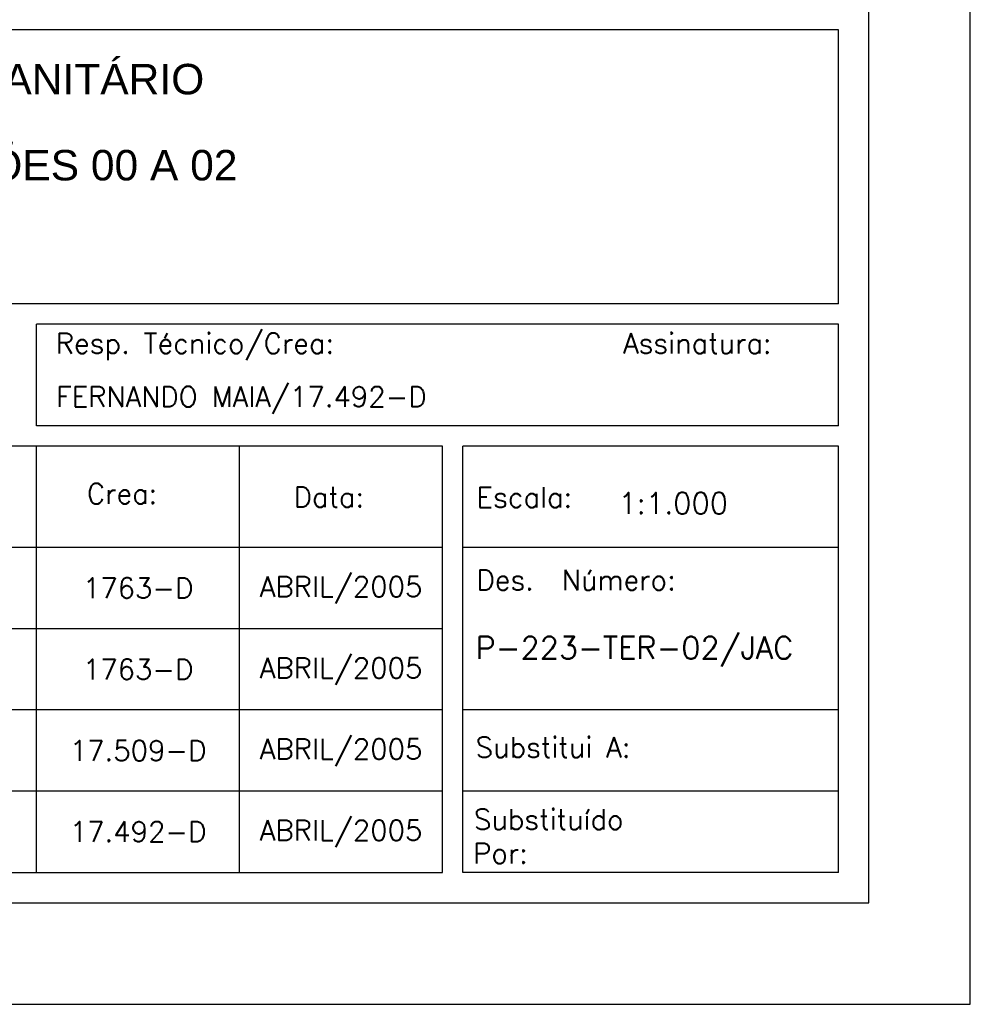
# Model space of a CAD drawing. Extents: x -1825 to 98, y 5678 to 6985.
# Tile 30 of 86: x -1078 to -984, y 6391 to 6488. Entities that reach past the tile are written whole.
import ezdxf
from ezdxf.enums import TextEntityAlignment as Align

# ---------------------------------------------------------------- set-up
doc = ezdxf.new("R2010")
doc.units = 0
doc.header["$MEASUREMENT"] = 0
doc.layers.add('CARIMBO', color=7, linetype='CONTINUOUS')
doc.layers.add('PADRÃO', color=7, linetype='CONTINUOUS')
doc.styles.add('ROMANS', font='romans.shx', dxfattribs={"height": 1.5})
doc.styles.add('STYLE1', font='ROMANS')

msp = doc.modelspace()

# ---------------------------------------------------------------- linework, layer by layer
at = {"layer": 'CARIMBO', "color": 6}
for p, q in [((-997.2, 6487.02), (-1166.2, 6487.02)), ((-997.2, 6460.02), (-997.2, 6487.02)), ((-997.2, 6460.02), (-1166.2, 6460.02)), ((-997.2, 6458.02), (-1076.2, 6458.02)), ((-1076.2, 6448.02), (-1076.2, 6458.02)), ((-997.2, 6448.02), (-997.2, 6458.02)), ((-997.2, 6448.02), (-1076.2, 6448.02)), ((-1036.2, 6446.02), (-1166.2, 6446.02)), ((-1076.2, 6404.02), (-1076.2, 6446.02)), ((-1056.2, 6404.02), (-1056.2, 6446.02)), ((-1036.2, 6404.02), (-1036.2, 6446.02)), ((-997.2, 6446.02), (-1034.2, 6446.02)), ((-1034.2, 6404.02), (-1034.2, 6446.02)), ((-997.2, 6404.02), (-997.2, 6446.02)), ((-997.2, 6404.02), (-997.2, 6446.02)), ((-1036.2, 6436.02), (-1166.2, 6436.02)), ((-997.2, 6436.02), (-1034.2, 6436.02)), ((-1166.2, 6404.02), (-1036.2, 6404.02)), ((-997.2, 6404.02), (-1034.2, 6404.02))]:
    msp.add_line(p, q, dxfattribs=at)
at = {"layer": 'CARIMBO', "color": 3}
for p, q in [((-1036.2, 6428.02), (-1166.2, 6428.02)), ((-1036.2, 6420.02), (-1166.2, 6420.02)), ((-1036.2, 6412.02), (-1166.2, 6412.02)), ((-997.2, 6412.02), (-1034.2, 6412.02))]:
    msp.add_line(p, q, dxfattribs=at)
at = {"layer": 'CARIMBO', "color": 4}
msp.add_line((-997.2, 6420.02), (-1034.2, 6420.02), dxfattribs=at)
at = {"layer": 'PADRÃO', "color": 2}
msp.add_lwpolyline([(-1825.2, 6985.02), (-1825.2, 6391.02), (-984.2, 6391.02), (-984.2, 6985.02), (-1825.2, 6985.02)], dxfattribs=at)
at = {"layer": 'PADRÃO', "color": 1}
msp.add_lwpolyline([(-1800.2, 6401.02), (-994.2, 6401.02), (-994.2, 6975.02), (-1800.2, 6975.02)], close=True, dxfattribs=at)

# ---------------------------------------------------------------- texts
at = {"layer": 'CARIMBO', "color": 2, "style": 'ROMANS'}
for s, p in [('Resp. Técnico/Crea:', (-1074.311, 6455.137)), ('Assinatura:', (-1018.431, 6455.147)), ('FERNANDO MAIA/17.492-D', (-1074.292, 6449.872)), ('Crea:', (-1071.243, 6440.341)), ('Data:', (-1050.874, 6439.992)), ('Escala:', (-1032.854, 6439.97)), ('Des.  Número:', (-1032.854, 6431.824)), ('Substitui A:', (-1032.943, 6415.344)), ('Substituído ', (-1033.111, 6408.232)), ('Por:', (-1033.19, 6404.899))]:
    msp.add_text(s, height=2, dxfattribs=at).set_placement(p)
for s, p in [('1763-D', (-1066.2, 6432.02)), ('ABRIL/2005', (-1046.2, 6432.02)), ('1763-D', (-1066.2, 6424.02)), ('ABRIL/2005', (-1046.2, 6424.02)), ('17.509-D', (-1066.2, 6416.02)), ('ABRIL/2005', (-1046.2, 6416.02)), ('17.492-D', (-1066.2, 6408.02)), ('ABRIL/2005', (-1046.2, 6408.02))]:
    msp.add_text(s, height=2, dxfattribs=at).set_placement(p, align=Align.MIDDLE)
at = {"layer": 'CARIMBO', "color": 5, "char_height": 3, "width": 137.4, "attachment_point": 1}
for s, insert in [('\\fArial|b0|i0|c0|p34;SISTEMA DE ESGOTAMENTO SANITÁRIO', (-1142.566, 6483.667)), ('{\\fArial|b0|i0|c0|p34;ETE - TERRAPLENAGEM - SEÇÕES 00 A 02}', (-1142.566, 6475.187))]:
    msp.add_mtext(s, dxfattribs=dict(at, insert=insert))
at = {"layer": 'PADRÃO', "color": 8, "style": 'STYLE1'}
msp.add_text('1:1.000', height=2.1, dxfattribs=at).set_placement((-1018.868, 6439.329))
at = {"layer": 'PADRÃO', "color": 4, "style": 'STYLE1'}
msp.add_text('P-223-TER-02/JAC', height=2.2, dxfattribs=at).set_placement((-1032.938, 6425.041))

doc.saveas('drawing.dxf')
